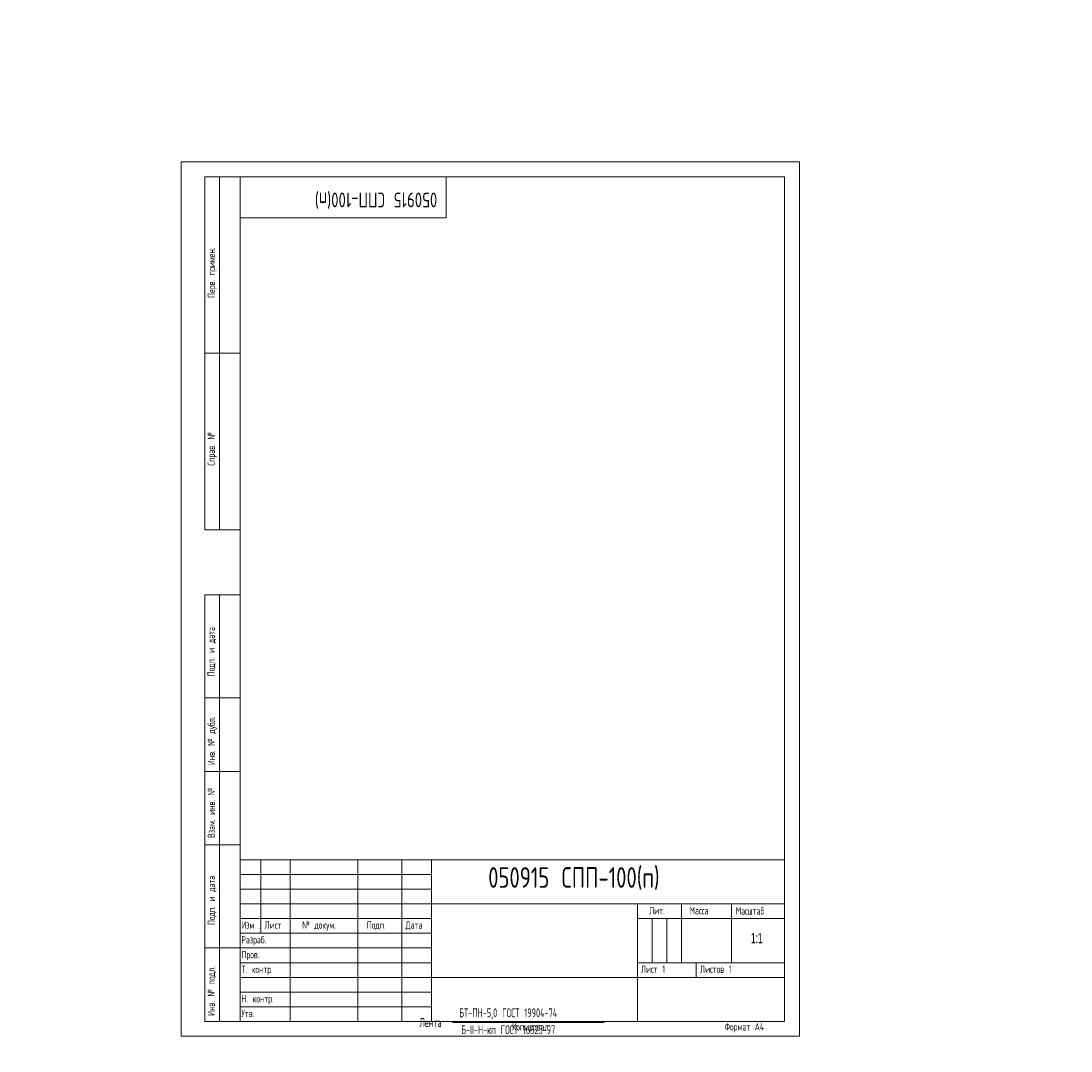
# Model space of a CAD drawing. Header units: millimetres. Extents: x -54 to 908, y -5 to 794.
# Tile 1 of 3: x -54 to 302, y -5 to 345. Entities that reach past the tile are written whole.
import ezdxf

# ---------------------------------------------------------------- set-up
doc = ezdxf.new("R2010")
doc.units = ezdxf.units.MM
doc.layers.add('ОСЕВЫЕ', color=7, linetype='Continuous')
doc.styles.add('SLDTEXTSTYLE0', font='TXT', dxfattribs={"width": 0.7, "bigfont": 'bigfont'})
doc.styles.add('SLDTEXTSTYLE1', font='TXT', dxfattribs={"width": 0.605, "bigfont": 'bigfont'})
doc.styles.add('SLDTEXTSTYLE2', font='TXT', dxfattribs={"width": 0.605})
doc.styles.add('SLDTEXTSTYLE3', font='TXT', dxfattribs={"width": 0.582204, "bigfont": 'bigfont'})
doc.styles.add('SLDTEXTSTYLE4', font='TXT', dxfattribs={"width": 0.582204})

# ---------------------------------------------------------------- blocks, each defined once
blk = doc.blocks.new('SW_NOTE_0')
at = {"color": 0, "linetype": 'Continuous', "lineweight": 0}
blk.add_line((11.24, 2.43), (62.72, 2.43), dxfattribs=at)
at = {"color": 0, "linetype": 'Continuous', "lineweight": 0, "char_height": 3, "attachment_point": 1, "style": 'SLDTEXTSTYLE1'}
for s, insert in [('\\M+18441\\M+18453-\\M+18450\\M+1844E-5,0 \\M+18443\\M+1844F\\M+18452\\M+18453 19904-74', (13.49, 7.17)), ('\\M+1844C\\M+18475\\M+1847E\\M+18484\\M+18470', (0, 3.87)), ('\\M+18441-II-H-\\M+1847B\\M+18481 \\M+18443\\M+1844F\\M+18452\\M+18453 16523-97', (14.17, 1.43))]:
    blk.add_mtext(s, dxfattribs=dict(at, insert=insert))
blk = doc.blocks.new('SW_NOTE_1')
at = {"color": 0, "linetype": 'Continuous', "lineweight": 0, "attachment_point": 1}
for s, insert, char_height, style in [('\\M+18449\\M+18478\\M+1847D', (0, 3.22), 2.5, 'SLDTEXTSTYLE3'), ('.', (5.69, 2.32), 1.59, 'SLDTEXTSTYLE4')]:
    blk.add_mtext(s, dxfattribs=dict(at, insert=insert, char_height=char_height, style=style))

msp = doc.modelspace()

# ---------------------------------------------------------------- linework, layer by layer
at = {"color": 7, "linetype": 'Continuous', "lineweight": 15}
for p, q in [((8, 172), (8, 292)), ((20, 292), (8, 292)), ((8, 172), (8, 292)), ((13, 172), (13, 292)), ((13, 172), (13, 292)), ((20, 292), (20, 5)), ((205, 292), (20, 292)), ((20, 292), (20, 5)), ((90, 278), (90, 292)), ((205, 5), (205, 292)), ((20, 278), (90, 278)), ((8, 232), (20, 232)), ((20, 232), (8, 232)), ((8, 172), (20, 172)), ((8, 5), (8, 150)), ((8, 150), (20, 150)), ((13, 5), (13, 150)), ((20, 115), (8, 115)), ((20, 90), (8, 90)), ((20, 65), (8, 65)), ((20, 60), (205, 60)), ((20, 60), (20, 5)), ((27, 35), (27, 60)), ((37, 60), (37, 5)), ((60, 60), (60, 5)), ((75, 60), (75, 5)), ((85, 60), (85, 5)), ((85, 45), (205, 45)), ((155, 45), (155, 5)), ((170, 45), (170, 25)), ((187, 45), (187, 25)), ((20, 40), (85, 40)), ((155, 40), (205, 40)), ((20, 35), (85, 35)), ((8, 30), (20, 30)), ((155, 25), (205, 25)), ((175, 25), (175, 20)), ((85, 20), (205, 20)), ((8, 5), (20, 5)), ((20, 5), (205, 5))]:
    msp.add_line(p, q, dxfattribs=at)
at = {"color": 7, "linetype": 'Continuous', "lineweight": 0}
for p, q in [((20, 55), (85, 55)), ((20, 50), (85, 50)), ((20, 45), (85, 45)), ((160, 40), (160, 25)), ((165, 40), (165, 25)), ((20, 30), (85, 30)), ((20, 25), (85, 25)), ((20, 20), (85, 20)), ((20, 15), (85, 15)), ((20, 10), (85, 10))]:
    msp.add_line(p, q, dxfattribs=at)
at = {"layer": 'ОСЕВЫЕ', "lineweight": 0}
for p, q in [((0, 297), (210, 297)), ((0, 297), (0, 0)), ((210, 297), (210, 0)), ((0, 0), (210, 0))]:
    msp.add_line(p, q, dxfattribs=at)

# ---------------------------------------------------------------- block references
at = {"color": 7, "linetype": 'Continuous', "lineweight": 0}
for name, p in [('SW_NOTE_1', (20.52, 35.82)), ('SW_NOTE_0', (80.94, 2.31))]:
    msp.add_blockref(name, p, dxfattribs=at)

# ---------------------------------------------------------------- texts
at = {"color": 7, "linetype": 'Continuous', "lineweight": 0, "attachment_point": 1}
for s, insert, char_height, rotation, style in [('\\M+18450\\M+18475\\M+18482\\M+18472. \\M+18481\\M+18482\\M+18479\\M+1847D\\M+18475\\M+1847E.', (9.03, 250.83), 2.5, 90, 'SLDTEXTSTYLE1'), ('050915 \\M+18452\\M+18450\\M+18450-100(\\M+18481)', (86.99, 281.6), 5, 180, 'SLDTEXTSTYLE0'), ('\\M+18452\\M+18481\\M+18482\\M+18470\\M+18472. \\M+18782', (8.94, 193.84), 2.5, 90, 'SLDTEXTSTYLE1'), ('\\M+18450\\M+18480\\M+18474\\M+18481. \\M+18479 \\M+18474\\M+18470\\M+18484\\M+18470', (8.93, 122.3), 2.5, 90, 'SLDTEXTSTYLE1'), ('\\M+18449\\M+1847E\\M+18472. \\M+18782 \\M+18474\\M+18485\\M+18471\\M+1847C.', (9, 92.12), 2.5, 90, 'SLDTEXTSTYLE1'), ('\\M+18442\\M+18478\\M+18470\\M+1847D. \\M+18479\\M+1847E\\M+18472. \\M+18782', (9.01, 67.4), 2.5, 90, 'SLDTEXTSTYLE1'), ('\\M+18450\\M+18480\\M+18474\\M+18481. \\M+18479 \\M+18474\\M+18470\\M+18484\\M+18470', (9.03, 37.79), 2.5, 90, 'SLDTEXTSTYLE1'), ('\\M+18449\\M+1847E\\M+18472. \\M+18782 \\M+18481\\M+18480\\M+18474\\M+1847C.', (8.94, 6.96), 2.5, 90, 'SLDTEXTSTYLE1')]:
    msp.add_mtext(s, dxfattribs=dict(at, insert=insert, char_height=char_height, rotation=rotation, style=style))
at = {"color": 7, "linetype": 'Continuous', "lineweight": 0}
for s, insert, char_height, attachment_point, style in [('050915 \\M+18452\\M+18450\\M+18450-100(\\M+18481)', (104.3, 57.45), 7, 1, 'SLDTEXTSTYLE0'), ('\\M+1844C\\M+18479\\M+18484.', (158.95, 43.93), 2.5, 1, 'SLDTEXTSTYLE1'), ('\\M+1844D\\M+18470\\M+18483\\M+18483\\M+18470', (172.7, 43.93), 2.5, 1, 'SLDTEXTSTYLE1'), ('\\M+1844D\\M+18470\\M+18483\\M+1848A\\M+18484\\M+18470\\M+18471', (188.37, 43.84), 2.5, 1, 'SLDTEXTSTYLE1'), ('\\M+1844C\\M+18479\\M+18483\\M+18484', (28.33, 39.04), 2.5, 1, 'SLDTEXTSTYLE1'), ('\\M+18782 \\M+18474\\M+18480\\M+1847B\\M+18485\\M+1847D.', (41.11, 39.06), 2.5, 1, 'SLDTEXTSTYLE1'), ('\\M+18450\\M+18480\\M+18474\\M+18481.', (63.06, 39.04), 2.5, 1, 'SLDTEXTSTYLE1'), ('\\M+18444\\M+18470\\M+18484\\M+18470', (76.24, 39.05), 2.5, 1, 'SLDTEXTSTYLE1'), ('\\M+18451\\M+18470\\M+18478\\M+18482\\M+18470\\M+18471.', (20.42, 34.03), 2.5, 1, 'SLDTEXTSTYLE1'), ('1:1', (195.55, 35.13), 3.5, 2, 'SLDTEXTSTYLE2'), ('\\M+18450\\M+18482\\M+18480\\M+18472.', (20.47, 29.01), 2.5, 1, 'SLDTEXTSTYLE1'), ('\\M+18453. \\M+1847B\\M+18480\\M+1847E\\M+18484\\M+18482.', (20.47, 24.02), 2.5, 1, 'SLDTEXTSTYLE1'), ('\\M+1844C\\M+18479\\M+18483\\M+18484 1', (156.18, 24.05), 2.5, 1, 'SLDTEXTSTYLE1'), ('\\M+1844C\\M+18479\\M+18483\\M+18484\\M+18480\\M+18472 1', (176.24, 24.04), 2.5, 1, 'SLDTEXTSTYLE1'), ('\\M+1844E. \\M+1847B\\M+18480\\M+1847E\\M+18484\\M+18482.', (20.46, 14.02), 2.5, 1, 'SLDTEXTSTYLE1'), ('\\M+18454\\M+18484\\M+18472.', (20.45, 9.01), 2.5, 1, 'SLDTEXTSTYLE1'), ('\\M+1844B\\M+18480\\M+18481\\M+18479\\M+18482\\M+18480\\M+18472\\M+18470\\M+1847C', (112.4, 4.44), 2.5, 1, 'SLDTEXTSTYLE1'), ('\\M+18455\\M+18480\\M+18482\\M+1847D\\M+18470\\M+18484 \\M+184404', (184.58, 4.46), 2.5, 1, 'SLDTEXTSTYLE1')]:
    msp.add_mtext(s, dxfattribs=dict(at, insert=insert, char_height=char_height, attachment_point=attachment_point, style=style))

doc.saveas('drawing.dxf')
